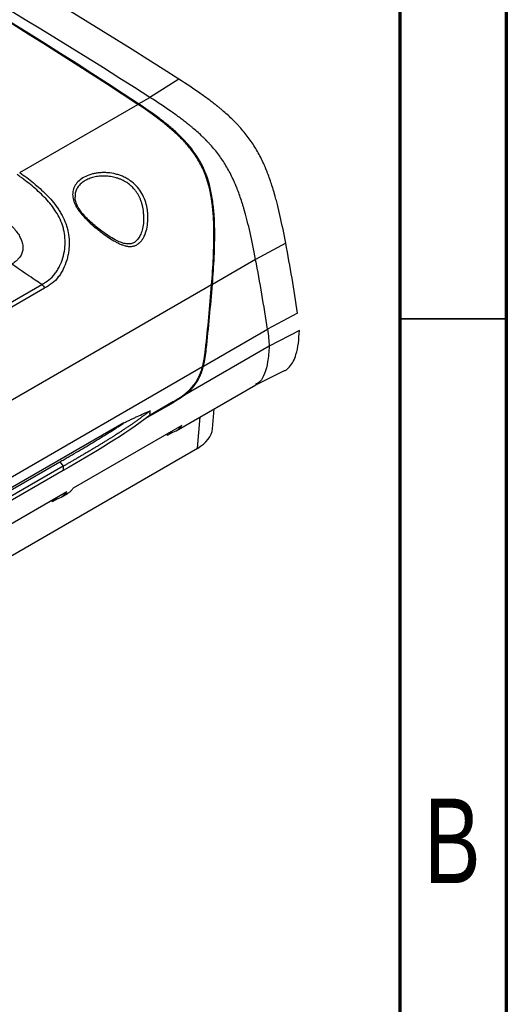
# Model space of a CAD drawing. Header units: inches. Extents: x 0.6 to 16.3, y 0.2 to 11.5.
# Tile 17 of 24: x 15.4 to 16.3, y 2.6 to 4.4. Entities that reach past the tile are written whole.
import ezdxf

# ---------------------------------------------------------------- set-up
doc = ezdxf.new("R2010")
doc.units = ezdxf.units.IN
doc.header["$MEASUREMENT"] = 0
doc.styles.add('SLDTEXTSTYLE0', font='TXT', dxfattribs={"width": 0.75})

msp = doc.modelspace()

# ---------------------------------------------------------------- linework, layer by layer
at = {"color": 7, "linetype": 'Continuous', "lineweight": 70}
for p, q in [((16.3386, 11.4961), (16.3386, 0.1969)), ((16.1417, 11.2992), (16.1417, 0.3937))]:
    msp.add_line(p, q, dxfattribs=at)
at = {"color": 7, "linetype": 'Continuous', "lineweight": 25}
for p, q in [((15.7334, 4.321), (15.6802, 4.2872)), ((15.6593, 4.2752), (15.6802, 4.2872)), ((15.4396, 4.1484), (15.6578, 4.2743)), ((15.9311, 4.0175), (15.8754, 3.9877)), ((15.8754, 3.9877), (15.7956, 3.9416)), ((15.7941, 3.9408), (14.4967, 3.1918)), ((15.0046, 3.667), (15.4803, 3.9416)), ((15.4857, 3.9347), (15.0099, 3.66)), ((15.9531, 3.8885), (15.8973, 3.8588)), ((15.7791, 3.7906), (15.8973, 3.8588)), ((15.9564, 3.8563), (15.9006, 3.8273)), ((15.9006, 3.8273), (15.744, 3.7369)), ((14.5186, 3.0629), (15.7774, 3.7896)), ((15.8748, 3.7554), (15.9291, 3.7822)), ((15.7285, 3.6709), (15.8756, 3.7558)), ((15.6717, 3.6936), (15.7237, 3.7236)), ((15.7238, 3.7252), (15.6804, 3.7002)), ((15.7958, 3.6749), (15.7991, 3.7117)), ((15.6322, 3.6857), (14.3994, 2.9739)), ((15.7389, 3.6809), (15.5386, 3.5653)), ((15.7121, 3.6654), (15.712, 3.6624)), ((14.1766, 2.7201), (15.7678, 3.6387)), ((14.524, 3.0422), (15.5139, 3.6137)), ((15.5198, 3.6054), (14.5299, 3.0339)), ((15.5139, 3.6137), (15.5198, 3.6054)), ((15.5198, 3.6054), (15.5202, 3.5979)), ((15.5202, 3.5979), (14.5302, 3.0264)), ((15.5268, 3.5585), (15.3264, 3.4428)), ((15.5164, 3.5484), (15.5277, 3.555)), ((15.5106, 3.5462), (15.4998, 3.54)), ((15.4999, 3.543), (15.4998, 3.54))]:
    msp.add_line(p, q, dxfattribs=at)
at = {"color": 7, "linetype": 'Continuous', "lineweight": 35}
msp.add_line((16.1417, 3.878), (16.3386, 3.878), dxfattribs=at)
at = {"color": 8, "linetype": 'Continuous', "lineweight": 25}
for p, q in [((15.7678, 3.6387), (15.773, 3.6966)), ((15.722, 3.6682), (15.712, 3.6624))]:
    msp.add_line(p, q, dxfattribs=at)
at = {"color": 7, "linetype": 'Continuous', "lineweight": 25}
for centre, radius, start, end in [((9.1794, -5.9462), 12.1807, 57.44818, 62.55719), ((9.1282, -5.9768), 12.177, 57.44818, 62.55719), ((12.1347, 3.3053), 3.8627, 8.6844, 10.6256), ((12.0838, 3.2764), 3.8578, 8.6844, 10.6256)]:
    msp.add_arc(centre, radius, start, end, dxfattribs=at)
for centre, major_axis, ratio, start_param, end_param in [((11.8665, -7.9087), (-1.0176, 13.5209), 0.715187, 5.777804, 5.880734), ((11.8681, -7.9079), (-1.0176, 13.5209), 0.715187, 5.777804, 5.880734), ((13.4892, 4.4617), (-0.2427, 3.225), 0.715187, 4.459085, 4.496598), ((13.4907, 4.4626), (-0.2427, 3.225), 0.715187, 4.458867, 4.496598), ((15.719, 3.6579), (-0.00513, 0.00859), 0.56722, 6.012323, 7.007876), ((15.6996, 3.6778), (0.0963, 0), 0.575709, 5.499157, 6.230977), ((15.5069, 3.5355), (-0.00513, 0.00859), 0.56722, 6.012323, 7.007876)]:
    msp.add_ellipse(centre, major_axis=major_axis, ratio=ratio, start_param=start_param, end_param=end_param, dxfattribs=at)
for points, knots in [([(15.9311, 4.0175), (15.9278, 4.0355), (15.9244, 4.0521), (15.9192, 4.0748), (15.9174, 4.0821), (15.9148, 4.0924), (15.914, 4.0957), (15.9126, 4.1006), (15.9122, 4.1022), (15.9115, 4.1046), (15.9113, 4.1054), (15.911, 4.1065), (15.9109, 4.1069), (15.9107, 4.1075), (15.9107, 4.1077), (15.9106, 4.108), (15.9105, 4.1081), (15.9105, 4.1083), (15.9105, 4.1083), (15.9104, 4.1086), (15.9104, 4.1087), (15.9103, 4.109), (15.9102, 4.1091), (15.9101, 4.1095), (15.91, 4.1098), (15.9098, 4.1106), (15.9097, 4.1111), (15.9092, 4.1127), (15.9089, 4.1138), (15.9079, 4.117), (15.9073, 4.119), (15.9054, 4.1252), (15.904, 4.1292), (15.9014, 4.137), (15.9, 4.1408), (15.8979, 4.1463), (15.8972, 4.1481), (15.8962, 4.1508), (15.8958, 4.1517), (15.8953, 4.153), (15.8951, 4.1534), (15.8949, 4.1541), (15.8948, 4.1543), (15.8946, 4.1547), (15.8945, 4.1549), (15.8943, 4.1554), (15.8942, 4.1557), (15.894, 4.1562), (15.8939, 4.1565), (15.8935, 4.1572), (15.8933, 4.1577), (15.8927, 4.1593), (15.8922, 4.1603), (15.8909, 4.1634), (15.89, 4.1654), (15.8872, 4.1713), (15.8853, 4.1752), (15.8794, 4.1866), (15.8752, 4.1938), (15.8662, 4.2075), (15.8614, 4.2142), (15.8535, 4.224), (15.8507, 4.2273), (15.8465, 4.2321), (15.845, 4.2337), (15.8428, 4.236), (15.8421, 4.2368), (15.841, 4.238), (15.8406, 4.2384), (15.8401, 4.239), (15.8399, 4.2391), (15.8395, 4.2395), (15.8393, 4.2397), (15.8389, 4.2401), (15.8388, 4.2402), (15.8385, 4.2406), (15.8383, 4.2407), (15.8379, 4.2412), (15.8375, 4.2415), (15.8366, 4.2425), (15.8359, 4.2431), (15.834, 4.2451), (15.8327, 4.2464), (15.8286, 4.2503), (15.8258, 4.2529), (15.82, 4.2581), (15.817, 4.2607), (15.8124, 4.2646), (15.8108, 4.2659), (15.8084, 4.2679), (15.8076, 4.2685), (15.8064, 4.2695), (15.806, 4.2698), (15.8054, 4.2703), (15.8052, 4.2705), (15.8049, 4.2708), (15.8048, 4.2708), (15.8046, 4.271), (15.8045, 4.2711), (15.8043, 4.2712), (15.8042, 4.2713), (15.8041, 4.2714), (15.804, 4.2715), (15.8038, 4.2716), (15.8036, 4.2718), (15.8032, 4.2721), (15.8029, 4.2723), (15.802, 4.273), (15.8014, 4.2735), (15.7996, 4.275), (15.7983, 4.2759), (15.7946, 4.2788), (15.792, 4.2808), (15.7841, 4.2867), (15.7785, 4.2907), (15.7607, 4.3032), (15.7476, 4.3119), (15.7334, 4.321)], [0, 0, 0, 0, 0.125, 0.125, 0.1875, 0.1875, 0.21875, 0.21875, 0.234375, 0.234375, 0.242188, 0.242188, 0.246094, 0.246094, 0.248047, 0.248047, 0.249023, 0.249023, 0.25, 0.25, 0.250977, 0.250977, 0.251953, 0.251953, 0.253906, 0.253906, 0.257812, 0.257812, 0.265625, 0.265625, 0.28125, 0.28125, 0.3125, 0.3125, 0.34375, 0.34375, 0.359375, 0.359375, 0.367188, 0.367188, 0.371094, 0.371094, 0.373047, 0.373047, 0.375, 0.375, 0.376953, 0.376953, 0.378906, 0.378906, 0.382812, 0.382812, 0.390625, 0.390625, 0.40625, 0.40625, 0.4375, 0.4375, 0.5, 0.5, 0.5625, 0.5625, 0.59375, 0.59375, 0.609375, 0.609375, 0.617188, 0.617188, 0.621094, 0.621094, 0.623047, 0.623047, 0.625, 0.625, 0.626953, 0.626953, 0.628906, 0.628906, 0.632812, 0.632812, 0.640625, 0.640625, 0.65625, 0.65625, 0.6875, 0.6875, 0.71875, 0.71875, 0.734375, 0.734375, 0.742188, 0.742188, 0.746094, 0.746094, 0.748047, 0.748047, 0.749023, 0.749023, 0.75, 0.75, 0.750977, 0.750977, 0.751953, 0.751953, 0.753906, 0.753906, 0.757812, 0.757812, 0.765625, 0.765625, 0.78125, 0.78125, 0.8125, 0.8125, 0.875, 0.875, 1, 1, 1, 1]), ([(15.8754, 3.9877), (15.872, 4.0057), (15.8686, 4.0222), (15.8635, 4.0448), (15.8618, 4.052), (15.8592, 4.0622), (15.8583, 4.0655), (15.857, 4.0704), (15.8566, 4.0719), (15.8559, 4.0743), (15.8557, 4.0751), (15.8554, 4.0762), (15.8553, 4.0766), (15.8551, 4.0772), (15.855, 4.0774), (15.855, 4.0777), (15.8549, 4.0778), (15.8549, 4.078), (15.8548, 4.078), (15.8548, 4.0783), (15.8547, 4.0784), (15.8547, 4.0787), (15.8546, 4.0788), (15.8545, 4.0792), (15.8544, 4.0795), (15.8542, 4.0803), (15.854, 4.0808), (15.8536, 4.0824), (15.8533, 4.0834), (15.8523, 4.0866), (15.8517, 4.0886), (15.8498, 4.0947), (15.8485, 4.0987), (15.8459, 4.1063), (15.8445, 4.1101), (15.8425, 4.1155), (15.8418, 4.1173), (15.8408, 4.1199), (15.8404, 4.1208), (15.8399, 4.1221), (15.8397, 4.1225), (15.8395, 4.1231), (15.8394, 4.1233), (15.8392, 4.1238), (15.8391, 4.124), (15.8389, 4.1244), (15.8388, 4.1247), (15.8386, 4.1252), (15.8385, 4.1255), (15.8382, 4.1262), (15.838, 4.1267), (15.8373, 4.1282), (15.8369, 4.1292), (15.8356, 4.1322), (15.8347, 4.1342), (15.832, 4.14), (15.8301, 4.1438), (15.8243, 4.1549), (15.8202, 4.162), (15.8115, 4.1753), (15.8068, 4.1818), (15.7991, 4.1914), (15.7964, 4.1945), (15.7923, 4.1992), (15.7909, 4.2008), (15.7887, 4.2031), (15.788, 4.2038), (15.7869, 4.205), (15.7865, 4.2054), (15.786, 4.206), (15.7858, 4.2061), (15.7854, 4.2065), (15.7852, 4.2067), (15.7849, 4.2071), (15.7848, 4.2072), (15.7845, 4.2075), (15.7843, 4.2077), (15.7838, 4.2082), (15.7835, 4.2085), (15.7826, 4.2094), (15.782, 4.2101), (15.78, 4.212), (15.7787, 4.2132), (15.7748, 4.2171), (15.772, 4.2196), (15.7663, 4.2247), (15.7633, 4.2273), (15.7587, 4.2312), (15.7572, 4.2325), (15.7548, 4.2344), (15.754, 4.2351), (15.7528, 4.2361), (15.7524, 4.2364), (15.7518, 4.2369), (15.7516, 4.237), (15.7513, 4.2373), (15.7512, 4.2374), (15.751, 4.2375), (15.7509, 4.2376), (15.7507, 4.2378), (15.7507, 4.2378), (15.7505, 4.2379), (15.7504, 4.238), (15.7502, 4.2382), (15.7501, 4.2383), (15.7496, 4.2386), (15.7493, 4.2389), (15.7485, 4.2396), (15.7479, 4.24), (15.7461, 4.2415), (15.7448, 4.2424), (15.7411, 4.2453), (15.7386, 4.2472), (15.7307, 4.2531), (15.7251, 4.2571), (15.7074, 4.2695), (15.6944, 4.2782), (15.6802, 4.2872)], [0, 0, 0, 0, 0.125, 0.125, 0.1875, 0.1875, 0.21875, 0.21875, 0.234375, 0.234375, 0.242188, 0.242188, 0.246094, 0.246094, 0.248047, 0.248047, 0.249023, 0.249023, 0.25, 0.25, 0.250977, 0.250977, 0.251953, 0.251953, 0.253906, 0.253906, 0.257812, 0.257812, 0.265625, 0.265625, 0.28125, 0.28125, 0.3125, 0.3125, 0.34375, 0.34375, 0.359375, 0.359375, 0.367188, 0.367188, 0.371094, 0.371094, 0.373047, 0.373047, 0.375, 0.375, 0.376953, 0.376953, 0.378906, 0.378906, 0.382812, 0.382812, 0.390625, 0.390625, 0.40625, 0.40625, 0.4375, 0.4375, 0.5, 0.5, 0.5625, 0.5625, 0.59375, 0.59375, 0.609375, 0.609375, 0.617188, 0.617188, 0.621094, 0.621094, 0.623047, 0.623047, 0.625, 0.625, 0.626953, 0.626953, 0.628906, 0.628906, 0.632812, 0.632812, 0.640625, 0.640625, 0.65625, 0.65625, 0.6875, 0.6875, 0.71875, 0.71875, 0.734375, 0.734375, 0.742188, 0.742188, 0.746094, 0.746094, 0.748047, 0.748047, 0.749023, 0.749023, 0.75, 0.75, 0.750977, 0.750977, 0.751953, 0.751953, 0.753906, 0.753906, 0.757812, 0.757812, 0.765625, 0.765625, 0.78125, 0.78125, 0.8125, 0.8125, 0.875, 0.875, 1, 1, 1, 1]), ([(15.7941, 3.9408), (15.7955, 3.9576), (15.7966, 3.9745), (15.7982, 4.0084), (15.7986, 4.0254), (15.7982, 4.051), (15.7979, 4.0596), (15.7968, 4.0767), (15.7959, 4.0853), (15.7924, 4.111), (15.7886, 4.1278), (15.7811, 4.1477), (15.7794, 4.1517), (15.7759, 4.1593), (15.774, 4.163), (15.77, 4.1703), (15.7679, 4.1738), (15.7635, 4.1807), (15.7612, 4.1839), (15.7541, 4.1935), (15.7491, 4.1995), (15.7413, 4.208), (15.7386, 4.2108), (15.7332, 4.2161), (15.7305, 4.2187), (15.7221, 4.2264), (15.7165, 4.2312), (15.705, 4.2406), (15.6992, 4.2451), (15.6817, 4.2582), (15.6698, 4.2664), (15.6578, 4.2743)], [0, 0, 0, 0, 0.125, 0.125, 0.25, 0.25, 0.3125, 0.3125, 0.375, 0.375, 0.5, 0.5, 0.53125, 0.53125, 0.5625, 0.5625, 0.59375, 0.59375, 0.625, 0.625, 0.6875, 0.6875, 0.71875, 0.71875, 0.75, 0.75, 0.8125, 0.8125, 0.875, 0.875, 1, 1, 1, 1]), ([(15.7956, 3.9416), (15.797, 3.9585), (15.7981, 3.9753), (15.7997, 4.0092), (15.8001, 4.0263), (15.7997, 4.0519), (15.7994, 4.0605), (15.7983, 4.0776), (15.7974, 4.0861), (15.7939, 4.1119), (15.7901, 4.1286), (15.7826, 4.1486), (15.7809, 4.1525), (15.7774, 4.1602), (15.7755, 4.1639), (15.7715, 4.1712), (15.7694, 4.1747), (15.765, 4.1815), (15.7627, 4.1848), (15.7557, 4.1944), (15.7506, 4.2004), (15.7428, 4.2089), (15.7401, 4.2116), (15.7347, 4.217), (15.732, 4.2196), (15.7237, 4.2273), (15.718, 4.2321), (15.7065, 4.2415), (15.7007, 4.246), (15.6832, 4.2591), (15.6713, 4.2673), (15.6593, 4.2752)], [0, 0, 0, 0, 0.125, 0.125, 0.25, 0.25, 0.3125, 0.3125, 0.375, 0.375, 0.5, 0.5, 0.53125, 0.53125, 0.5625, 0.5625, 0.59375, 0.59375, 0.625, 0.625, 0.6875, 0.6875, 0.71875, 0.71875, 0.75, 0.75, 0.8125, 0.8125, 0.875, 0.875, 1, 1, 1, 1]), ([(15.4803, 3.9416), (15.4848, 3.9442), (15.4893, 3.9468), (15.4975, 3.9532), (15.5013, 3.9569), (15.5063, 3.9633), (15.5079, 3.9655), (15.5107, 3.9702), (15.5121, 3.9726), (15.5157, 3.98), (15.5177, 3.9852), (15.5208, 3.9959), (15.522, 4.0014), (15.5234, 4.0123), (15.5237, 4.0178), (15.5233, 4.0287), (15.5227, 4.0341), (15.5211, 4.042), (15.5205, 4.0446), (15.519, 4.0498), (15.5181, 4.0523), (15.5153, 4.0597), (15.5131, 4.0644), (15.5081, 4.0736), (15.5053, 4.078), (15.4962, 4.0907), (15.4895, 4.0983), (15.4751, 4.1128), (15.4674, 4.1195), (15.4556, 4.1292), (15.4516, 4.1324), (15.4454, 4.137), (15.4434, 4.1385), (15.4403, 4.1408), (15.4393, 4.1416), (15.4372, 4.1431), (15.4362, 4.1438), (15.4351, 4.1446)], [0, 0, 0, 0, 0.0625, 0.0625, 0.125, 0.125, 0.15625, 0.15625, 0.1875, 0.1875, 0.25, 0.25, 0.3125, 0.3125, 0.375, 0.375, 0.4375, 0.4375, 0.46875, 0.46875, 0.5, 0.5, 0.5625, 0.5625, 0.625, 0.625, 0.75, 0.75, 0.875, 0.875, 0.9375, 0.9375, 0.96875, 0.96875, 0.984375, 0.984375, 1, 1, 1, 1]), ([(15.4396, 4.1484), (15.4483, 4.1422), (15.4568, 4.1357), (15.4733, 4.1223), (15.4812, 4.1152), (15.4961, 4.1001), (15.5031, 4.092), (15.5109, 4.0808), (15.5124, 4.0785), (15.5152, 4.0739), (15.5166, 4.0715), (15.5205, 4.0643), (15.5227, 4.0592), (15.5256, 4.0514), (15.5264, 4.0487), (15.5279, 4.0433), (15.5286, 4.0405), (15.5302, 4.0322), (15.5308, 4.0265), (15.5312, 4.015), (15.5309, 4.0092), (15.5298, 4.0005), (15.5293, 3.9976), (15.528, 3.9919), (15.5273, 3.989), (15.5248, 3.9806), (15.5227, 3.9752), (15.5188, 3.9674), (15.5174, 3.9649), (15.5143, 3.96), (15.5127, 3.9576), (15.5075, 3.9509), (15.5036, 3.947), (15.4972, 3.9419), (15.4949, 3.9404), (15.4904, 3.9374), (15.488, 3.9361), (15.4857, 3.9347)], [0, 0, 0, 0, 0.125, 0.125, 0.25, 0.25, 0.375, 0.375, 0.40625, 0.40625, 0.4375, 0.4375, 0.5, 0.5, 0.53125, 0.53125, 0.5625, 0.5625, 0.625, 0.625, 0.6875, 0.6875, 0.71875, 0.71875, 0.75, 0.75, 0.8125, 0.8125, 0.84375, 0.84375, 0.875, 0.875, 0.9375, 0.9375, 0.96875, 0.96875, 1, 1, 1, 1]), ([(15.6548, 4.1238), (15.6581, 4.1203), (15.6611, 4.1165), (15.6661, 4.1085), (15.6682, 4.1043), (15.6718, 4.0955), (15.6732, 4.091), (15.6747, 4.084), (15.6751, 4.0817), (15.6758, 4.077), (15.6761, 4.0746), (15.6766, 4.0675), (15.6766, 4.0627), (15.6759, 4.0533), (15.6753, 4.0486), (15.6731, 4.0393), (15.6717, 4.0349), (15.6687, 4.0286), (15.6676, 4.0266), (15.6652, 4.0229), (15.6638, 4.0212), (15.6608, 4.0181), (15.6592, 4.0168), (15.6558, 4.0145), (15.654, 4.0137), (15.6511, 4.0127), (15.6501, 4.0125), (15.6482, 4.0121), (15.6472, 4.0119), (15.6442, 4.0117), (15.6423, 4.0117), (15.6382, 4.0121), (15.6362, 4.0125), (15.6322, 4.0136), (15.6302, 4.0142), (15.6263, 4.0157), (15.6243, 4.0166), (15.6203, 4.0185), (15.6183, 4.0195), (15.6124, 4.0228), (15.6085, 4.0252), (15.6007, 4.0303), (15.5968, 4.0331), (15.5909, 4.0375), (15.589, 4.039), (15.5851, 4.042), (15.5832, 4.0436), (15.5774, 4.0483), (15.5737, 4.0515), (15.5664, 4.0581), (15.5629, 4.0616), (15.5563, 4.0686), (15.5532, 4.0721), (15.5491, 4.0775), (15.5478, 4.0793), (15.5455, 4.0829), (15.5444, 4.0847), (15.5425, 4.0883), (15.5416, 4.0901), (15.5401, 4.0937), (15.5394, 4.0956), (15.5379, 4.101), (15.5374, 4.1045), (15.5374, 4.1096), (15.5375, 4.1113), (15.538, 4.1147), (15.5384, 4.1163), (15.54, 4.1211), (15.5416, 4.1241), (15.5458, 4.1299), (15.5484, 4.1325), (15.5544, 4.1372), (15.5579, 4.1394), (15.5654, 4.143), (15.5696, 4.1445), (15.5762, 4.1462), (15.5785, 4.1467), (15.5831, 4.1474), (15.5854, 4.1477), (15.5902, 4.1481), (15.5926, 4.1482), (15.5975, 4.1482), (15.6, 4.1481), (15.6074, 4.1475), (15.6123, 4.1467), (15.6196, 4.1448), (15.622, 4.1441), (15.6267, 4.1425), (15.629, 4.1416), (15.6334, 4.1395), (15.6356, 4.1384), (15.6399, 4.136), (15.642, 4.1346), (15.6479, 4.1304), (15.6515, 4.1273), (15.6548, 4.1238)], [0, 0, 0, 0, 0.03125, 0.03125, 0.0625, 0.0625, 0.09375, 0.09375, 0.109375, 0.109375, 0.125, 0.125, 0.15625, 0.15625, 0.1875, 0.1875, 0.21875, 0.21875, 0.234375, 0.234375, 0.25, 0.25, 0.265625, 0.265625, 0.28125, 0.28125, 0.289063, 0.289063, 0.296875, 0.296875, 0.3125, 0.3125, 0.328125, 0.328125, 0.34375, 0.34375, 0.359375, 0.359375, 0.375, 0.375, 0.40625, 0.40625, 0.4375, 0.4375, 0.453125, 0.453125, 0.46875, 0.46875, 0.5, 0.5, 0.53125, 0.53125, 0.5625, 0.5625, 0.578125, 0.578125, 0.59375, 0.59375, 0.609375, 0.609375, 0.625, 0.625, 0.65625, 0.65625, 0.671875, 0.671875, 0.6875, 0.6875, 0.71875, 0.71875, 0.75, 0.75, 0.78125, 0.78125, 0.8125, 0.8125, 0.828125, 0.828125, 0.84375, 0.84375, 0.859375, 0.859375, 0.875, 0.875, 0.90625, 0.90625, 0.921875, 0.921875, 0.9375, 0.9375, 0.953125, 0.953125, 0.96875, 0.96875, 1, 1, 1, 1]), ([(15.6686, 4.0599), (15.6686, 4.0592), (15.6687, 4.054), (15.6669, 4.0453), (15.6637, 4.0348), (15.6594, 4.0268), (15.6543, 4.0209), (15.6485, 4.0174), (15.6418, 4.016), (15.6341, 4.0167), (15.6253, 4.0194), (15.6153, 4.0242), (15.604, 4.0309), (15.5923, 4.039), (15.581, 4.0478), (15.5709, 4.0565), (15.5617, 4.0654), (15.5538, 4.0745), (15.5475, 4.0837), (15.5435, 4.0925), (15.5417, 4.0988), (15.5418, 4.1019), (15.5419, 4.1025)], [0, 0, 0, 0, 0.010556, 0.073625, 0.126086, 0.17054, 0.209891, 0.250821, 0.29233, 0.337187, 0.387172, 0.444163, 0.508767, 0.579797, 0.642909, 0.702793, 0.759423, 0.819076, 0.876418, 0.93239, 0.987726, 1, 1, 1, 1]), ([(15.3819, 4.086), (15.3836, 4.0848), (15.387, 4.0822), (15.3921, 4.0784), (15.3971, 4.0746), (15.4036, 4.0693), (15.4125, 4.0619), (15.4245, 4.0506), (15.4342, 4.0392), (15.4406, 4.0286), (15.4439, 4.0206), (15.4457, 4.0127), (15.4455, 4.0047), (15.4433, 3.9973), (15.4398, 3.9917), (15.436, 3.9874), (15.433, 3.9846), (15.4297, 3.9821), (15.4271, 3.9803), (15.4255, 3.9794), (15.4248, 3.979)], [0, 0, 0, 0, 0.041663, 0.083322, 0.124979, 0.165007, 0.249936, 0.354725, 0.498963, 0.561675, 0.624207, 0.692765, 0.749293, 0.812377, 0.874253, 0.898251, 0.936896, 0.962715, 0.983752, 1, 1, 1, 1]), ([(15.4803, 3.9416), (15.4763, 3.9442), (15.4671, 3.9503), (15.4527, 3.9599), (15.4383, 3.9698), (15.4289, 3.9761), (15.4248, 3.979)], [0.0506923, 0.0506923, 0.0506923, 0.0506923, 0.2427874, 0.4927874, 0.7427874, 0.9420951, 0.9420951, 0.9420951, 0.9420951]), ([(15.4803, 3.9416), (15.4814, 3.9408), (15.4824, 3.9398), (15.4842, 3.9374), (15.485, 3.9361), (15.4857, 3.9347)], [0, 0, 0, 0, 0.5, 0.5, 1, 1, 1, 1]), ([(15.929, 3.7824), (15.9294, 3.7825), (15.933, 3.7837), (15.9387, 3.7892), (15.9455, 3.799), (15.951, 3.8137), (15.9549, 3.8328), (15.9559, 3.8484), (15.9564, 3.8563)], [0, 0, 0, 0, 0.016869, 0.166731, 0.331477, 0.500878, 0.748499, 1, 1, 1, 1]), ([(15.7774, 3.7896), (15.7776, 3.7905), (15.7781, 3.7924), (15.7787, 3.7952), (15.7793, 3.7982), (15.7799, 3.8012), (15.7805, 3.8043), (15.781, 3.8076), (15.7815, 3.8109), (15.782, 3.8144), (15.7825, 3.818), (15.7827, 3.8204), (15.7829, 3.8216)], [0, 0, 0, 0, 0.085779, 0.174604, 0.266525, 0.361588, 0.459833, 0.561299, 0.666019, 0.774024, 0.885343, 1, 1, 1, 1]), ([(15.7791, 3.7906), (15.7803, 3.7958), (15.7814, 3.801), (15.783, 3.8113), (15.7837, 3.8165), (15.7843, 3.8217)], [0, 0, 0, 0, 0.5, 0.5, 1, 1, 1, 1]), ([(15.9006, 3.8273), (15.8999, 3.8174), (15.8986, 3.7994), (15.8929, 3.7774), (15.8854, 3.7626), (15.8781, 3.7581), (15.8752, 3.7564)], [0, 0, 0, 0, 0.332165, 0.609148, 0.845593, 1, 1, 1, 1]), ([(15.7238, 3.7252), (15.7248, 3.7258), (15.7269, 3.727), (15.7299, 3.7289), (15.7328, 3.7307), (15.7355, 3.7325), (15.7382, 3.7343), (15.7408, 3.7362), (15.7432, 3.738), (15.7467, 3.7407), (15.751, 3.7444), (15.757, 3.7503), (15.7633, 3.7578), (15.7681, 3.7656), (15.7711, 3.7717), (15.7729, 3.7758), (15.7746, 3.7801), (15.7761, 3.7848), (15.777, 3.788), (15.7774, 3.7896)], [0, 0, 0, 0, 0.0471352, 0.0926593, 0.136588, 0.1789388, 0.2197314, 0.258988, 0.2967338, 0.3329974, 0.4191846, 0.4998778, 0.6255528, 0.7494308, 0.7954763, 0.843291, 0.8931428, 0.9452937, 1, 1, 1, 1]), ([(15.744, 3.7369), (15.748, 3.7399), (15.7518, 3.7432), (15.7573, 3.7488), (15.759, 3.7508), (15.7625, 3.7549), (15.7642, 3.7572), (15.7688, 3.7641), (15.7715, 3.7691), (15.7748, 3.777), (15.7758, 3.7796), (15.7776, 3.7851), (15.7784, 3.7878), (15.7791, 3.7906)], [0, 0, 0, 0, 0.25, 0.25, 0.375, 0.375, 0.5, 0.5, 0.75, 0.75, 0.875, 0.875, 1, 1, 1, 1]), ([(15.744, 3.7369), (15.7407, 3.7343), (15.7373, 3.732), (15.7305, 3.7276), (15.7271, 3.7256), (15.7237, 3.7236)], [0, 0, 0, 0, 0.5, 0.5, 1, 1, 1, 1]), ([(15.6807, 3.7082), (15.6792, 3.707), (15.6761, 3.7046), (15.6714, 3.7011), (15.6667, 3.6975), (15.6619, 3.694), (15.657, 3.6905), (15.6522, 3.687), (15.6472, 3.6836), (15.6422, 3.6802), (15.6372, 3.6768), (15.6322, 3.6734), (15.6271, 3.67), (15.6219, 3.6667), (15.6168, 3.6633), (15.6116, 3.66), (15.6063, 3.6567), (15.6011, 3.6535), (15.5958, 3.6502), (15.5905, 3.6469), (15.5851, 3.6437), (15.5798, 3.6405), (15.5744, 3.6373), (15.569, 3.634), (15.5636, 3.6308), (15.5581, 3.6277), (15.5527, 3.6245), (15.5472, 3.6213), (15.5417, 3.6181), (15.5363, 3.6149), (15.5308, 3.6118), (15.5253, 3.6086), (15.5217, 3.6065), (15.5198, 3.6054)], [0, 0, 0, 0, 0.032331, 0.064637, 0.096924, 0.129192, 0.161447, 0.193691, 0.225925, 0.258153, 0.290377, 0.322598, 0.354817, 0.387037, 0.419259, 0.451483, 0.483711, 0.515943, 0.54818, 0.580421, 0.612669, 0.644921, 0.677179, 0.709443, 0.741711, 0.773985, 0.806263, 0.838545, 0.870831, 0.90312, 0.935412, 0.967705, 1, 1, 1, 1]), ([(15.6322, 3.6857), (15.6343, 3.6867), (15.6384, 3.6887), (15.6445, 3.6917), (15.6505, 3.6946), (15.6586, 3.6984), (15.6686, 3.703), (15.6767, 3.7065), (15.6807, 3.7082)], [0, 0, 0, 0, 0.127467, 0.253288, 0.377465, 0.500006, 0.752347, 1, 1, 1, 1]), ([(15.5139, 3.6137), (15.5165, 3.6152), (15.5215, 3.6181), (15.5317, 3.624), (15.5443, 3.6313), (15.5594, 3.6401), (15.5743, 3.649), (15.5892, 3.658), (15.6014, 3.6656), (15.611, 3.6717), (15.6182, 3.6763), (15.6253, 3.681), (15.6299, 3.6841), (15.6322, 3.6857)], [0, 0, 0, 0, 0.062515, 0.12503, 0.250058, 0.375072, 0.500063, 0.625033, 0.749994, 0.813282, 0.874971, 0.938181, 1, 1, 1, 1]), ([(15.7154, 3.667), (15.7204, 3.6674), (15.7249, 3.6687), (15.7329, 3.6735), (15.7362, 3.6769), (15.7389, 3.6809)], [0, 0, 0, 0, 0.5, 0.5, 1, 1, 1, 1]), ([(15.5033, 3.5445), (15.5082, 3.5449), (15.5128, 3.5463), (15.5207, 3.5511), (15.524, 3.5544), (15.5268, 3.5585)], [0, 0, 0, 0, 0.5, 0.5, 1, 1, 1, 1]), ([(15.5275, 3.5553), (15.5287, 3.5559), (15.5316, 3.5573), (15.5352, 3.5608), (15.5374, 3.5638), (15.5386, 3.5653)], [0, 0, 0, 0, 0.283166, 0.63996, 1, 1, 1, 1])]:
    msp.add_open_spline(points, degree=3, knots=knots, dxfattribs=at)
at = {"color": 8, "linetype": 'Continuous', "lineweight": 25}
for points, knots in [([(15.65, 4.1189), (15.6491, 4.1199), (15.6462, 4.1229), (15.642, 4.1265), (15.6357, 4.1309), (15.6298, 4.1342), (15.6232, 4.1369), (15.6181, 4.1386), (15.6111, 4.1404), (15.6041, 4.1415), (15.597, 4.1419), (15.59, 4.1419), (15.5832, 4.1412), (15.5767, 4.1398), (15.5705, 4.1381), (15.5648, 4.1358), (15.5583, 4.1323), (15.5538, 4.129), (15.55, 4.1253), (15.5467, 4.1213), (15.5443, 4.1169), (15.5427, 4.1123), (15.5417, 4.1079), (15.5418, 4.1046), (15.5418, 4.1025)], [0, 0, 0, 0, 0.027529, 0.083118, 0.11122, 0.179767, 0.214918, 0.250327, 0.284489, 0.353601, 0.388883, 0.423013, 0.492064, 0.527317, 0.561429, 0.630444, 0.665677, 0.734058, 0.76877, 0.803989, 0.872289, 0.907342, 0.942655, 1, 1, 1, 1]), ([(15.6687, 4.0599), (15.6688, 4.0616), (15.669, 4.0658), (15.6687, 4.072), (15.6681, 4.0786), (15.667, 4.0846), (15.6656, 4.0906), (15.6637, 4.0962), (15.6615, 4.1015), (15.6591, 4.1064), (15.6562, 4.1111), (15.6532, 4.1153), (15.651, 4.1178), (15.65, 4.1189)], [0, 0, 0, 0, 0.079826, 0.197725, 0.293227, 0.389116, 0.486319, 0.584031, 0.669299, 0.754992, 0.842118, 0.929784, 1, 1, 1, 1])]:
    msp.add_open_spline(points, degree=3, knots=knots, dxfattribs=at)
at = {"color": 7, "linetype": 'Continuous', "lineweight": 25}
for points in [[(15.8973, 3.8588), (15.8991, 3.8474), (15.9002, 3.8369), (15.9006, 3.8273)], [(15.6804, 3.7002), (15.633, 3.663), (15.5766, 3.6304), (15.5202, 3.5979)], [(15.6804, 3.7002), (15.6802, 3.7027), (15.6804, 3.7054), (15.6807, 3.7082)]]:
    msp.add_open_spline(points, degree=3, dxfattribs=at)

# ---------------------------------------------------------------- texts
at = {"color": 7, "linetype": 'Continuous', "lineweight": 0, "insert": (16.239, 2.9914), "char_height": 0.1562, "attachment_point": 2, "style": 'SLDTEXTSTYLE0'}
msp.add_mtext('B', dxfattribs=at)

doc.saveas('drawing.dxf')
